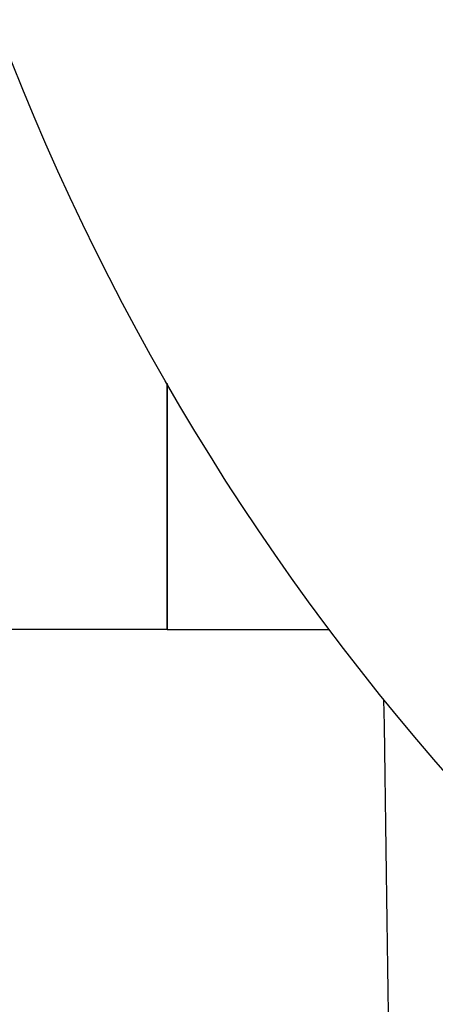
# Model space of a CAD drawing. Header units: inches. Extents: x 36 to 1719, y -84 to 1122.
# Tile 105 of 256: x 647.44 to 648.082, y 315.033 to 316.552. Entities that reach past the tile are written whole.
import ezdxf

# ---------------------------------------------------------------- set-up
doc = ezdxf.new("R2010")
doc.units = ezdxf.units.IN
doc.header["$LTSCALE"] = 48
doc.header["$MEASUREMENT"] = 0
doc.layers.add('Visible (ANSI)', color=7, linetype='Continuous', lineweight=30)

msp = doc.modelspace()

# ---------------------------------------------------------------- linework, layer by layer
at = {"layer": 'Visible (ANSI)'}
for p, q in [((647.66768, 315.99056), (647.66768, 315.61139)), ((647.66768, 315.61139), (647.66768, 315.99056)), ((647.66768, 315.61139), (647.41768, 315.61139)), ((647.66768, 315.61139), (647.91768, 315.61139))]:
    msp.add_line(p, q, dxfattribs=at)
msp.add_circle((650.91768, 317.86139), 3.75, dxfattribs=at)
msp.add_ellipse((647.99455, 315.5824), major_axis=(0.02494, -1.57264), ratio=0.004087, start_param=0, end_param=1.5201371, dxfattribs=at)

doc.saveas('drawing.dxf')
